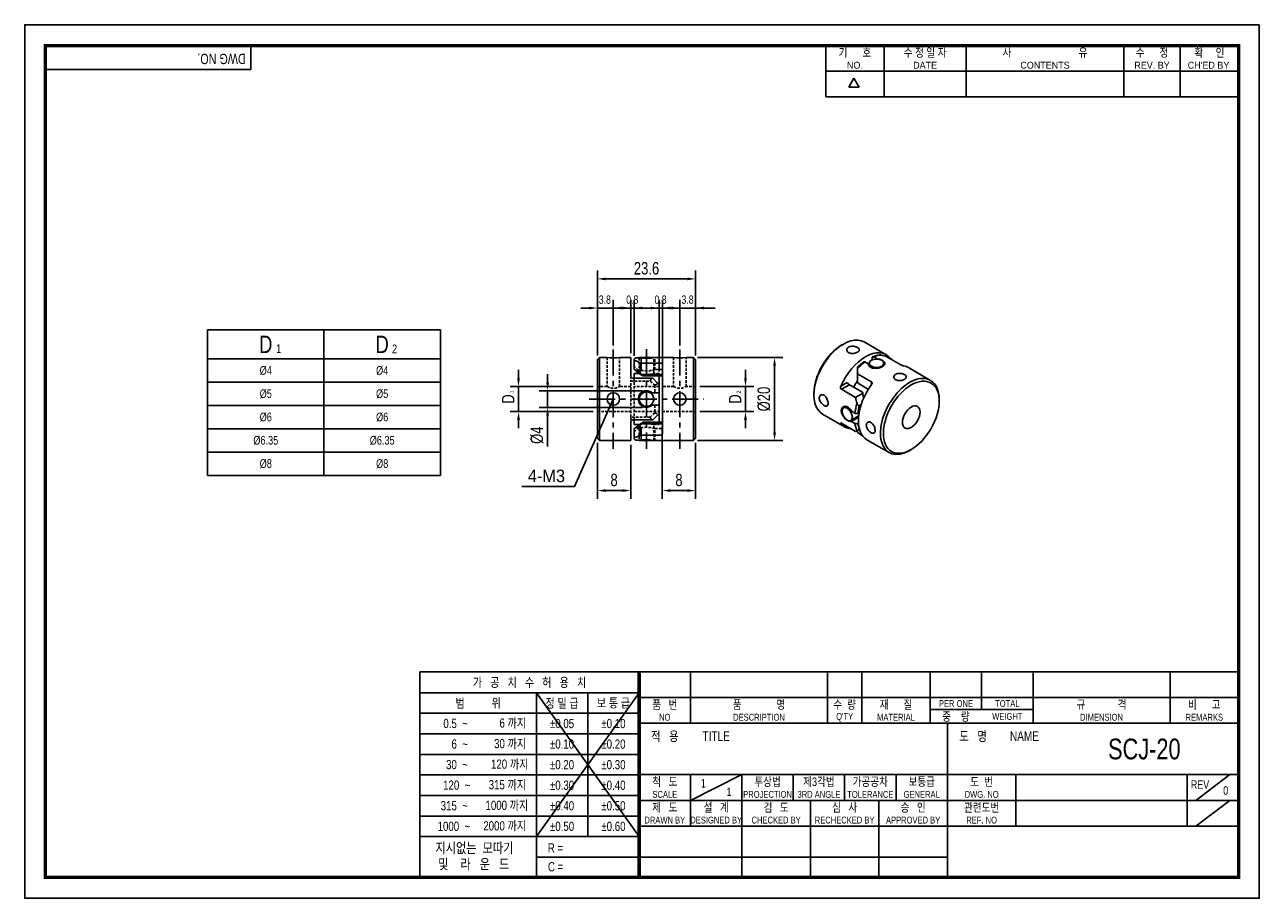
# Model space of a CAD drawing. Header units: millimetres. Extents: x 0 to 297, y 0 to 210.
import ezdxf
from ezdxf.enums import TextEntityAlignment as Align

# ---------------------------------------------------------------- set-up
doc = ezdxf.new("R2010")
doc.units = ezdxf.units.MM
doc.header["$LTSCALE"] = 5
for name, pattern in [('CENTER', [2, 1.25, -0.25, 0.25, -0.25]), ('CENTER2', [1.125, 0.75, -0.125, 0.125, -0.125]), ('DASHED', [0.75, 0.5, -0.25]), ('HIDDEN', [0.375, 0.25, -0.125]), ('HIDDEN2', [0.1875, 0.125, -0.0625]), ('PHANTOM2', [1.25, 0.625, -0.125, 0.125, -0.125, 0.125, -0.125])]:
    doc.linetypes.add(name, pattern=pattern)
doc.layers.get('0').update_dxf_attribs({"linetype": 'CONTINUOUS'})
doc.layers.get('Defpoints').update_dxf_attribs({"linetype": 'CONTINUOUS'})
for name, color, linetype in [('BM', 2, 'CONTINUOUS'), ('C', 1, 'CENTER2'), ('CT', 1, 'CENTER'), ('D', 7, 'CONTINUOUS'), ('DIM', 7, 'CONTINUOUS'), ('H', 3, 'HIDDEN'), ('HD', 4, 'DASHED'), ('P', 4, 'PHANTOM2')]:
    doc.layers.add(name, color=color, linetype=linetype)
doc.styles.get("Standard").update_dxf_attribs({"font": 'Gulim.ttf', "width": 0.8, "height": 3})
doc.dimstyles.new('LIM', dxfattribs={"dimtxt": 2, "dimasz": 2, "dimexe": 2, "dimexo": 1, "dimgap": 1, "dimtad": 1, "dimdec": 3, "dimzin": 9, "dimdsep": 46, "dimtxsty": 'Standard', "dimcen": 3, "dimclrd": 1, "dimclre": 1, "dimadec": 0, "dimazin": 0, "dimtfac": 1, "dimtdec": 3, "dimtmove": 0, "dimatfit": 3, "dimfxl": 0, "dimtolj": 1, "dimtzin": 0, "dimarcsym": 0})

# ---------------------------------------------------------------- blocks, each defined once
blk = doc.blocks.new('*D222')
at = {"layer": 'Defpoints', "color": 0}
for p in [(137.79, 110.51), (145.79, 110.01), (145.79, 98.01)]:
    blk.add_point(p, dxfattribs=at)
at = {"layer": 'DIM', "color": 1, "lineweight": -2}
for p, q in [((137.79, 109.51), (137.79, 96.01)), ((145.79, 109.01), (145.79, 96.01)), ((139.79, 98.01), (143.79, 98.01))]:
    blk.add_line(p, q, dxfattribs=at)
at = {"layer": 'DIM', "color": 1}
for points in [[(139.79, 98.34), (139.79, 97.68), (137.79, 98.01)], [(143.79, 98.34), (143.79, 97.68), (145.79, 98.01)]]:
    blk.add_solid(points, dxfattribs=at)
at = {"layer": 'DIM', "color": 0, "insert": (141.79, 100.55), "char_height": 3, "attachment_point": 5}
blk.add_mtext('\\A1;8', dxfattribs=at)
blk = doc.blocks.new('*D223')
at = {"layer": 'Defpoints', "color": 0}
for p in [(149.59, 122.01), (125.79, 118.01), (149.59, 118.01)]:
    blk.add_point(p, dxfattribs=at)
at = {"layer": 'DIM', "color": 1, "lineweight": -2}
for p, q in [((125.79, 124.01), (125.79, 126.01)), ((148.59, 122.01), (123.79, 122.01)), ((125.79, 122.01), (125.79, 118.01)), ((148.59, 118.01), (123.79, 118.01)), ((125.79, 116.01), (125.79, 108.63))]:
    blk.add_line(p, q, dxfattribs=at)
at = {"layer": 'DIM', "color": 1}
for points in [[(125.46, 124.01), (126.13, 124.01), (125.79, 122.01)], [(125.46, 116.01), (126.13, 116.01), (125.79, 118.01)]]:
    blk.add_solid(points, dxfattribs=at)
at = {"layer": 'DIM', "color": 0, "insert": (123.25, 111.32), "char_height": 3, "attachment_point": 5, "rotation": 90}
blk.add_mtext('\\A1;%%C4', dxfattribs=at)
blk = doc.blocks.new('*D224')
at = {"layer": 'Defpoints', "color": 0}
for p in [(161.39, 148.9), (137.79, 129.51), (161.39, 129.51)]:
    blk.add_point(p, dxfattribs=at)
at = {"layer": 'DIM', "color": 1, "lineweight": -2}
for p, q in [((137.79, 130.51), (137.79, 150.9)), ((139.79, 148.9), (159.39, 148.9)), ((161.39, 130.51), (161.39, 150.9))]:
    blk.add_line(p, q, dxfattribs=at)
at = {"layer": 'DIM', "color": 1}
for points in [[(139.79, 149.23), (139.79, 148.56), (137.79, 148.9)], [(159.39, 149.23), (159.39, 148.56), (161.39, 148.9)]]:
    blk.add_solid(points, dxfattribs=at)
at = {"layer": 'DIM', "color": 0, "insert": (149.59, 151.43), "char_height": 3, "attachment_point": 5}
blk.add_mtext('\\A1;23.6', dxfattribs=at)
blk = doc.blocks.new('*D225')
at = {"layer": 'Defpoints', "color": 0}
for p in [(137.79, 123.01), (118.79, 117.01), (137.79, 117.01)]:
    blk.add_point(p, dxfattribs=at)
at = {"layer": 'DIM', "color": 1, "lineweight": -2}
for p, q in [((118.79, 125.01), (118.79, 127.01)), ((136.79, 123.01), (116.79, 123.01)), ((118.79, 123.01), (118.79, 117.01)), ((136.79, 117.01), (116.79, 117.01)), ((118.79, 115.01), (118.79, 113.01))]:
    blk.add_line(p, q, dxfattribs=at)
at = {"layer": 'DIM', "color": 1}
for points in [[(118.46, 125.01), (119.13, 125.01), (118.79, 123.01)], [(118.46, 115.01), (119.13, 115.01), (118.79, 117.01)]]:
    blk.add_solid(points, dxfattribs=at)
at = {"layer": 'DIM', "color": 0, "insert": (116.29, 120.01), "char_height": 3, "attachment_point": 5, "rotation": 90}
blk.add_mtext('\\A1;D', dxfattribs=at)
blk = doc.blocks.new('*D226')
at = {"layer": 'Defpoints', "color": 0}
for p in [(153.39, 114.42), (161.39, 110.51), (161.39, 98.01)]:
    blk.add_point(p, dxfattribs=at)
at = {"layer": 'DIM', "color": 1, "lineweight": -2}
for p, q in [((153.39, 113.42), (153.39, 96.01)), ((161.39, 109.51), (161.39, 96.01)), ((155.39, 98.01), (159.39, 98.01))]:
    blk.add_line(p, q, dxfattribs=at)
at = {"layer": 'DIM', "color": 1}
for points in [[(155.39, 98.34), (155.39, 97.68), (153.39, 98.01)], [(159.39, 98.34), (159.39, 97.68), (161.39, 98.01)]]:
    blk.add_solid(points, dxfattribs=at)
at = {"layer": 'DIM', "color": 0, "insert": (157.39, 100.55), "char_height": 3, "attachment_point": 5}
blk.add_mtext('\\A1;8', dxfattribs=at)
blk = doc.blocks.new('*D227')
at = {"layer": 'Defpoints', "color": 0}
for p in [(160.89, 130.01), (160.89, 110.01), (180.39, 110.01)]:
    blk.add_point(p, dxfattribs=at)
at = {"layer": 'DIM', "color": 1, "lineweight": -2}
for p, q in [((161.89, 130.01), (182.39, 130.01)), ((180.39, 128.01), (180.39, 112.01)), ((161.89, 110.01), (182.39, 110.01))]:
    blk.add_line(p, q, dxfattribs=at)
at = {"layer": 'DIM', "color": 1}
for points in [[(180.06, 128.01), (180.73, 128.01), (180.39, 130.01)], [(180.06, 112.01), (180.73, 112.01), (180.39, 110.01)]]:
    blk.add_solid(points, dxfattribs=at)
at = {"layer": 'DIM', "color": 0, "insert": (177.85, 120.01), "char_height": 3, "attachment_point": 5, "rotation": 90}
blk.add_mtext('\\A1;%%c20', dxfattribs=at)
blk = doc.blocks.new('*D228')
at = {"layer": 'Defpoints', "color": 0}
for p in [(161.39, 123.01), (161.39, 117.01), (173.39, 117.01)]:
    blk.add_point(p, dxfattribs=at)
at = {"layer": 'DIM', "color": 1, "lineweight": -2}
for p, q in [((173.39, 125.01), (173.39, 127.01)), ((162.39, 123.01), (175.39, 123.01)), ((173.39, 123.01), (173.39, 117.01)), ((162.39, 117.01), (175.39, 117.01)), ((173.39, 115.01), (173.39, 113.01))]:
    blk.add_line(p, q, dxfattribs=at)
at = {"layer": 'DIM', "color": 1}
for points in [[(173.06, 125.01), (173.73, 125.01), (173.39, 123.01)], [(173.06, 115.01), (173.73, 115.01), (173.39, 117.01)]]:
    blk.add_solid(points, dxfattribs=at)
at = {"layer": 'DIM', "color": 0, "insert": (170.89, 120.01), "char_height": 3, "attachment_point": 5, "rotation": 90}
blk.add_mtext('\\A1;D', dxfattribs=at)

msp = doc.modelspace()

# ---------------------------------------------------------------- linework, layer by layer
for p, q in [((54.437, 199.2323), (54.437, 205)), ((192.7139, 192.6407), (192.7139, 205)), ((206.7211, 192.6407), (206.7211, 205)), ((226.4959, 192.6407), (226.4959, 205)), ((264.3976, 192.6407), (264.3976, 205)), ((277.9928, 192.6407), (277.9928, 205)), ((54.437, 199.2323), (5, 199.2323)), ((192.7139, 198.8204), (291.588, 198.8204)), ((198.2565, 194.9765), (199.4924, 197.1172)), ((200.7283, 194.9765), (199.4924, 197.1172)), ((200.7283, 194.9765), (198.2565, 194.9765)), ((192.7139, 192.6407), (291.588, 192.6407)), ((43.9975, 136.6632), (43.9975, 101.6632)), ((43.9975, 136.6632), (99.9975, 136.6632)), ((99.9975, 136.6632), (99.9975, 101.6632)), ((43.9975, 101.6632), (99.9975, 101.6632)), ((95.0758, 54.437), (95.0758, 5)), ((147.8086, 54.437), (95.0758, 54.437)), ((292, 54.437), (147.8086, 54.437)), ((147.8086, 54.437), (147.8086, 5)), ((160.1679, 54.437), (160.1679, 42.0778)), ((193.1259, 54.437), (193.1259, 42.0778)), ((201.3654, 54.437), (201.3654, 42.0778)), ((217.8444, 54.437), (217.8444, 42.0778)), ((230.2037, 54.437), (230.2037, 45.3736)), ((242.563, 54.437), (242.563, 42.0778)), ((275.521, 54.437), (275.521, 42.0778)), ((147.8086, 49.4295), (95.0758, 49.4295)), ((147.8086, 49.4295), (123.0901, 14.8235)), ((123.0901, 49.4295), (147.8086, 14.8235)), ((123.0901, 49.4295), (123.0901, 5)), ((135.4493, 49.4295), (135.4493, 14.8235)), ((147.8086, 48.2574), (292, 48.2574)), ((217.8444, 45.3736), (242.563, 45.3736)), ((147.8086, 44.4858), (95.0758, 44.4858)), ((147.8086, 42.0778), (292, 42.0778)), ((221.9642, 5), (221.9642, 42.0778)), ((147.8086, 39.5421), (95.0758, 39.5421)), ((147.8086, 34.5984), (95.0758, 34.5984)), ((147.8086, 29.7185), (292, 29.7185)), ((160.1679, 23.5389), (172.5271, 29.7185)), ((160.1679, 29.7185), (160.1679, 17.3593)), ((172.5271, 29.7185), (172.5271, 5)), ((184.8864, 29.7185), (184.8864, 23.5389)), ((197.2457, 29.7185), (197.2457, 23.5389)), ((209.6049, 29.7185), (209.6049, 23.5389)), ((238.4432, 29.7185), (238.4432, 17.3593)), ((279.6407, 29.7185), (279.6407, 17.3593)), ((281.7006, 23.5389), (289.9401, 29.7185)), ((147.8086, 29.6547), (95.0758, 29.6547)), ((147.8086, 24.711), (95.0758, 24.711)), ((147.8086, 23.5389), (221.9642, 23.5389)), ((189.0061, 23.5389), (189.0061, 5)), ((205.4852, 23.5389), (205.4852, 5)), ((221.9642, 23.5389), (292, 23.5389)), ((281.7006, 17.3593), (289.9401, 23.5389)), ((147.8086, 19.7673), (95.0758, 19.7673)), ((147.8086, 17.3593), (292, 17.3593)), ((147.8086, 14.8235), (95.0758, 14.8235)), ((147.8086, 9.8798), (123.0901, 9.8798)), ((147.8086, 9.8798), (221.9642, 9.8798))]:
    msp.add_line(p, q)
at = {"color": 4}
for p, q in [((71.9975, 136.6632), (71.9975, 101.6632)), ((43.9975, 129.6632), (99.9975, 129.6632))]:
    msp.add_line(p, q, dxfattribs=at)
at = {"color": 1}
for p, q in [((43.9975, 124.0632), (99.9975, 124.0632)), ((43.9975, 118.4632), (99.9975, 118.4632)), ((43.9975, 112.8632), (99.9975, 112.8632)), ((43.9975, 107.2632), (99.9975, 107.2632))]:
    msp.add_line(p, q, dxfattribs=at)
msp.add_lwpolyline([(297, 210), (0, 210), (0, 0), (297, 0)], close=True)
msp.add_lwpolyline([(292, 205, 0.8, 0.8, 0), (5, 205, 0.8, 0.8, 0), (5, 5, 0.8, 0.8, 0), (292, 5, 0.8, 0.8, 0)], format="xyseb", close=True)
at = {"const_width": 0.824}
msp.add_lwpolyline([(147.8086, 5), (147.8086, 54.437)], dxfattribs=at)
at = {"layer": 'BM', "linetype": 'Continuous'}
for p, q in [((207.2486, 130.6664), (201.9453, 133.7283)), ((196.9453, 133.233), (196.5917, 133.0289)), ((138.2925, 130.0099), (137.7925, 129.5099)), ((137.7925, 129.5099), (137.7925, 110.5099)), ((138.2925, 110.0099), (138.2925, 130.0099)), ((140.0974, 130.0099), (138.2925, 130.0099)), ((145.7925, 130.0099), (143.0916, 130.0099)), ((145.7925, 130.0099), (145.7925, 125.5099)), ((146.5925, 128.8417), (146.5925, 129.3908)), ((146.5925, 127.2826), (146.5925, 128.8417)), ((148.2696, 129.8968), (147.0925, 129.8968)), ((151.3425, 130.0099), (147.8425, 130.0099)), ((147.8425, 130.0099), (147.8425, 129.8968)), ((148.0925, 128.6702), (152.8925, 128.6702)), ((148.0925, 128.6702), (148.0925, 126.2238)), ((151.3425, 129.9632), (151.3425, 130.0099)), ((156.0933, 130.0099), (151.5858, 130.0099)), ((153.3925, 128.3616), (153.3925, 111.6583)), ((160.8925, 130.0099), (159.0876, 130.0099)), ((160.8925, 110.0099), (160.8925, 130.0099)), ((161.3925, 129.5099), (160.8925, 130.0099)), ((161.3925, 110.5099), (161.3925, 129.5099)), ((202.9395, 128.4551), (202.1071, 128.9357)), ((203.1856, 128.6198), (203.1856, 127.9146)), ((203.8749, 129.9514), (203.8749, 129.4234)), ((204.2285, 130.1604), (205.0608, 129.6798)), ((205.0608, 129.6276), (205.0608, 129.6798)), ((206.6856, 128.0499), (206.6856, 128.6198)), ((210.8046, 128.2199), (207.4104, 130.1795)), ((208.0187, 129.8283), (208.1541, 129.9064)), ((151.0925, 125.0099), (146.2925, 125.0099)), ((146.5925, 127.2826), (146.7627, 127.0066)), ((147.7752, 126.1599), (146.5925, 126.1599)), ((146.5925, 125.0099), (146.5925, 126.1599)), ((147.5925, 126.2585), (146.7627, 127.0066)), ((147.5925, 126.2585), (146.7627, 127.0066)), ((148.0925, 126.2238), (148.4301, 125.926)), ((148.4301, 125.926), (152.8925, 125.926)), ((148.706, 125.5987), (148.4301, 125.926)), ((153.3925, 125.5986), (148.706, 125.5986)), ((152.0925, 124.0099), (151.0925, 125.0099)), ((152.5925, 123.511), (152.5925, 125.6032)), ((200.3394, 127.3258), (200.3394, 127.6112)), ((200.3394, 127.3258), (200.3394, 126.097)), ((200.3394, 126.097), (203.7335, 124.1374)), ((200.3394, 126.097), (200.3394, 124.0995)), ((217.9259, 124.5019), (212.6226, 127.5637)), ((152.0925, 124.0099), (152.5925, 123.5099)), ((152.5925, 123.5099), (152.5925, 121.5099)), ((196.3431, 123.0873), (197.892, 123.9816)), ((198.4188, 123.4693), (196.4784, 122.349)), ((199.8725, 120.3894), (196.4784, 122.349)), ((201.5742, 121.6475), (198.4188, 123.4693)), ((200.3394, 124.0995), (200.5781, 123.7186)), ((200.5781, 123.7186), (202.9626, 122.3419)), ((203.7335, 123.4772), (203.7335, 124.1374)), ((150.9154, 121.5099), (152.0925, 121.5099)), ((152.5925, 121.5099), (152.0925, 121.5099)), ((152.5925, 118.5089), (152.5925, 121.5099)), ((189.8742, 121.3938), (189.8742, 120.9855)), ((199.8725, 120.3894), (201.6024, 121.3881)), ((201.5896, 121.5207), (201.5742, 121.6475)), ((201.6024, 121.3881), (201.5742, 121.6475)), ((201.6514, 121.0806), (201.5904, 121.5208)), ((219.9969, 119.5158), (219.9969, 119.9241)), ((152.0925, 118.5099), (150.9154, 118.5099)), ((151.0925, 115.0099), (152.0925, 116.0099)), ((152.0925, 118.5099), (152.5925, 118.5099)), ((152.5925, 116.5099), (152.0925, 116.0099)), ((152.5925, 118.5099), (152.5925, 116.5099)), ((152.5925, 114.4144), (152.5925, 116.5099)), ((191.9453, 116.4078), (197.2486, 113.3459)), ((197.5984, 118.2394), (196.9895, 117.8879)), ((198.7395, 114.8568), (200.6139, 115.939)), ((198.8799, 117.1032), (199.7123, 116.6226)), ((200.4236, 116.6251), (200.7411, 116.8084)), ((200.5356, 115.8938), (200.5875, 115.8638)), ((201.2386, 118.7286), (200.8119, 118.4823)), ((145.7925, 110.0099), (145.7925, 114.5099)), ((146.2925, 115.0099), (151.0925, 115.0099)), ((146.5925, 113.8599), (146.5925, 115.0099)), ((146.5925, 113.8599), (147.7752, 113.8599)), ((146.7627, 113.0133), (146.5925, 112.7372)), ((147.5925, 113.7614), (146.7627, 113.0133)), ((148.4301, 114.0939), (148.0925, 113.7961)), ((148.0925, 113.7961), (148.0925, 111.3497)), ((148.706, 114.4212), (148.4301, 114.0939)), ((152.8925, 114.0939), (148.4301, 114.0939)), ((148.706, 114.4212), (153.3925, 114.4212)), ((196.4784, 114.184), (196.3431, 114.1059)), ((196.4784, 114.184), (199.8725, 112.2244)), ((200.5853, 115.6383), (198.8799, 114.6537)), ((199.7123, 114.1732), (198.8799, 114.6537)), ((200.4236, 114.1756), (200.5689, 114.2595)), ((137.7925, 110.5099), (138.2925, 110.0099)), ((138.2925, 110.0099), (145.7925, 110.0099)), ((146.5925, 111.1782), (146.5925, 112.7372)), ((146.5925, 110.6291), (146.5925, 111.1782)), ((148.2696, 110.1231), (147.0925, 110.1231)), ((147.8425, 110.1231), (147.8425, 110.0099)), ((151.3425, 110.0099), (147.8425, 110.0099)), ((148.0925, 111.3497), (152.8925, 111.3497)), ((151.3425, 110.0099), (151.3425, 110.0568)), ((151.5895, 110.0099), (160.8925, 110.0099)), ((160.8925, 110.0099), (161.3925, 110.5099)), ((199.8725, 112.2244), (200.2226, 112.4266)), ((200.8119, 112.7668), (200.2226, 112.4266)), ((200.3394, 112.494), (200.3394, 111.9549)), ((200.3394, 111.9549), (201.4989, 111.2855)), ((200.8119, 112.7668), (200.8141, 112.7681)), ((202.6226, 110.2432), (207.9259, 107.1814)), ((212.9259, 107.6766), (213.2794, 107.8808))]:
    msp.add_line(p, q, dxfattribs=at)
at = {"layer": 'BM', "linetype": 'HIDDEN2'}
for p, q in [((147.8476, 126.1599), (147.7752, 126.1599)), ((148.706, 125.5987), (148.4301, 125.926)), ((147.7752, 113.8599), (147.8486, 113.8599)), ((152.8925, 111.3497), (148.0925, 111.3497))]:
    msp.add_line(p, q, dxfattribs=at)
at = {"layer": 'BM', "linetype": 'Continuous'}
for centre, radius in [((141.5925, 120.0099), 1.5), ((149.5925, 120.0099), 1.75), ((157.5925, 120.0099), 1.5)]:
    msp.add_circle(centre, radius, dxfattribs=at)
at = {"layer": 'BM', "linetype": 'HIDDEN2'}
msp.add_circle((149.5925, 120.0099), 1.75, dxfattribs=at)
at = {"layer": 'BM', "linetype": 'Continuous'}
for centre, radius, start, end in [((141.5924, 139.8934), 9.9967, 261.3712, 278.630119), ((147.0954, 129.3939), 0.5029, 90.334229, 180.352432), ((143.0925, 120.0099), 10, 60, 66.421822), ((149.5961, 139.7905), 9.9822, 262.363602, 281.536599), ((157.5925, 139.8934), 9.9967, 261.369881, 278.6288), ((209.5684, 118.7673), 12.7811, 127.199673, 136.220971), ((206.359, 124.4507), 6.2092, 96.458852, 112.311296), ((210.0709, 131.5805), 2.545, 221.132569, 238.094405), ((212.003, 130.465), 2.545, 241.905595, 258.867431), ((146.2925, 125.5099), 0.5, 180, 270), ((143.5418, 120.014), 7.6987, 53.764968, 65.268303), ((144.1727, 119.2179), 7.8272, 54.607371, 64.092904), ((149.5925, 120.0099), 2, 48.590378, 311.409622), ((215.6845, 123.1714), 14.1946, 187.217202, 192.091185), ((214.6016, 123.2101), 13.1238, 189.295297, 193.113784), ((200.0655, 117.3248), 0.786, 243.292849, 297.103598), ((146.2925, 114.5099), 0.5, 90, 180), ((143.5417, 120.006), 7.6989, 294.731688, 306.234736), ((144.174, 120.7995), 7.8243, 295.906072, 305.395081), ((200.0655, 114.8753), 0.786, 243.292987, 297.10346), ((147.0954, 110.626), 0.5029, 179.64806, 269.665279), ((143.0925, 120.0099), 10, 293.578178, 300), ((149.5961, 100.2294), 9.9822, 78.463429, 97.636373)]:
    msp.add_arc(centre, radius, start, end, dxfattribs=at)
for centre, major_axis, ratio, start_param, end_param in [((196.9453, 125.068), (-5, -8.6603), 0.57735027, 3.14159265, 6.28318531), ((196.5917, 125.2721), (4.75, 8.2272), 0.57735027, 0.78539816, 2.35619449), ((202.2486, 122.0062), (-5, -8.6603), 0.57735027, 2.93855873, 4.91542291), ((203.1678, 121.4754), (5, 8.6603), 0.57735027, 0.93596644, 1.19691501), ((203.1678, 121.4754), (5, 8.6603), 0.57735027, 0.37388132, 0.63482989), ((200.3394, 123.1084), (14.1421, 0), 0.57735027, 1.04719755, 1.15927948), ((207.6226, 118.9035), (-5, -8.6603), 0.57735027, 3.14159265, 3.34462658), ((152.8925, 126.1711), (0.5, 0), 0.4901041, 4.71238898, 6.28318531), ((212.9259, 115.8416), (5, 8.6603), 0.57735027, 0, 3.92699082), ((198.2455, 123.7775), (-0.3818, 0.3549), 0.27082563, 0.70231742, 2.27311374), ((202.8143, 121.6796), (3.075, 5.3261), 0.57735027, 1.39104854, 1.67652154), ((207.6226, 118.9035), (5, 8.6603), 0.57735027, 1.3677624, 3.14159265), ((212.9259, 115.8416), (5, 8.6603), 0.57735027, 5.49778714, 6.28318531), ((206.7033, 119.4342), (-5, -8.6603), 0.57735027, 5.0862703, 5.34721887), ((209.5318, 117.8012), (-7.0711, 12.2474), 0.57735027, 1.04719755, 1.15927948), ((207.0569, 119.2301), (-4.75, -8.2272), 0.57735027, 5.12047711, 5.33922886), ((152.8925, 113.8488), (-0.5, 0), 0.4901041, 3.14159265, 4.71238898), ((202.2486, 122.0062), (5, 8.6603), 0.57735027, 2.93855873, 3.40339204), ((206.7033, 119.4342), (-5, -8.6603), 0.57735027, 5.64835542, 5.90930399), ((207.0569, 119.2301), (-4.75, -8.2272), 0.57735027, 5.65634542, 5.87509718)]:
    msp.add_ellipse(centre, major_axis=major_axis, ratio=ratio, start_param=start_param, end_param=end_param, dxfattribs=at)
for centre, major_axis in [((204.9356, 128.6198), (1.75, 0)), ((213.2794, 115.6375), (-4.75, -8.2272)), ((197.8645, 116.3723), (0.875, -1.5155)), ((213.2794, 115.6375), (-1.5, -2.5981))]:
    msp.add_ellipse(centre, major_axis=major_axis, ratio=0.57735027, dxfattribs=at)
for points, knots in [([(200.3394, 132.4058), (200.2214, 132.4739), (200.0816, 132.5349), (199.9315, 132.5831), (199.7815, 132.6314), (199.6173, 132.6682), (199.452, 132.6893), (199.2856, 132.7106), (199.1137, 132.7163), (198.9502, 132.7044), (198.7859, 132.6925), (198.6256, 132.6623), (198.4826, 132.6151), (198.3407, 132.5683), (198.2121, 132.5034), (198.1074, 132.4257), (198.0037, 132.3485), (197.9207, 132.2567), (197.8652, 132.1586), (197.8095, 132.06), (197.7799, 131.9525), (197.7788, 131.8463), (197.7776, 131.739), (197.8054, 131.63), (197.86, 131.53), (197.9147, 131.4299), (197.9977, 131.3361), (198.1023, 131.2574), (198.2058, 131.1794), (198.3333, 131.1142), (198.4741, 131.0669), (198.6142, 131.0199), (198.7712, 130.9892), (198.9325, 130.9763), (199.0949, 130.9633), (199.2661, 130.9677), (199.4321, 130.9876), (199.5995, 131.0077), (199.7663, 131.044), (199.9187, 131.092), (200.0706, 131.14), (200.2124, 131.2009), (200.332, 131.2692), (200.4505, 131.3368), (200.5507, 131.4135), (200.6242, 131.4934), (200.6976, 131.5732), (200.7466, 131.6585), (200.7671, 131.7437), (200.7879, 131.8296), (200.7804, 131.9179), (200.7451, 132.003), (200.7096, 132.0886), (200.6451, 132.1734), (200.5569, 132.2517), (200.4956, 132.3059), (200.4221, 132.358), (200.3394, 132.4058)], [0, 0, 0, 0, 0.05329238, 0.05329238, 0.05329238, 0.1065591, 0.1065591, 0.1065591, 0.16021011, 0.16021011, 0.16021011, 0.21412999, 0.21412999, 0.21412999, 0.26763879, 0.26763879, 0.26763879, 0.32070504, 0.32070504, 0.32070504, 0.37397214, 0.37397214, 0.37397214, 0.42777607, 0.42777607, 0.42777607, 0.48162793, 0.48162793, 0.48162793, 0.53494686, 0.53494686, 0.53494686, 0.58798825, 0.58798825, 0.58798825, 0.64143504, 0.64143504, 0.64143504, 0.69534032, 0.69534032, 0.69534032, 0.74904596, 0.74904596, 0.74904596, 0.80221162, 0.80221162, 0.80221162, 0.85533193, 0.85533193, 0.85533193, 0.90896388, 0.90896388, 0.90896388, 0.96288676, 0.96288676, 0.96288676, 1, 1, 1, 1]), ([(147.0925, 129.1751), (147.0407, 129.1977), (146.9879, 129.2118), (146.8798, 129.2177), (146.8253, 129.2094), (146.7229, 129.1593), (146.6757, 129.117), (146.6091, 128.9953), (146.5925, 128.9189), (146.5925, 128.8417)], [0, 0, 0, 0, 0.25, 0.25, 0.5, 0.5, 0.75, 0.75, 1, 1, 1, 1]), ([(152.8925, 128.6702), (153.0367, 128.6702), (153.1728, 128.6326), (153.3493, 128.5165), (153.3925, 128.4406), (153.3925, 128.3616)], [0, 0, 0, 0, 0.5, 0.5, 1, 1, 1, 1]), ([(201.8409, 128.9481), (201.8459, 128.9519), (201.8511, 128.9554), (201.9215, 128.9975), (202.0143, 128.9892), (202.1071, 128.9357)], [0.458891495, 0.458891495, 0.458891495, 0.458891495, 0.5, 0.5, 1, 1, 1, 1]), ([(202.9395, 128.4551), (202.9633, 128.2052), (203.099, 127.9599), (203.5548, 127.5849), (203.875, 127.456), (204.9458, 127.2951), (205.8101, 127.4916), (206.8902, 128.1154), (207.0774, 128.5249), (206.671, 129.0743), (206.4319, 129.2466), (205.8152, 129.5283), (205.4396, 129.635), (205.0608, 129.6798)], [0, 0, 0, 0, 0.125, 0.125, 0.25, 0.25, 0.5, 0.5, 0.75, 0.75, 0.875, 0.875, 1, 1, 1, 1]), ([(204.2285, 130.1604), (204.1346, 130.2146), (204.0426, 130.2222), (203.9126, 130.1443), (203.8749, 130.0585), (203.8749, 129.9514)], [0, 0, 0, 0, 0.5, 0.5, 1, 1, 1, 1]), ([(205.66, 130.6205), (205.6968, 130.6242), (205.734, 130.6253), (205.8476, 130.6218), (205.923, 130.6102), (205.9962, 130.5917)], [0.628405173, 0.628405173, 0.628405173, 0.628405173, 0.75, 0.75, 1, 1, 1, 1]), ([(209.5318, 124.649), (209.6497, 124.5809), (209.7896, 124.5272), (209.9396, 124.4918), (210.0896, 124.4563), (210.2539, 124.438), (210.4191, 124.4369), (210.5855, 124.4358), (210.7574, 124.452), (210.921, 124.4825), (211.0852, 124.5131), (211.2456, 124.559), (211.3885, 124.6152), (211.5304, 124.671), (211.6591, 124.7384), (211.7637, 124.8117), (211.8675, 124.8843), (211.9505, 124.9647), (212.006, 125.047), (212.0617, 125.1297), (212.0913, 125.2167), (212.0924, 125.3025), (212.0935, 125.3891), (212.0657, 125.477), (212.0111, 125.5606), (211.9565, 125.6443), (211.8734, 125.726), (211.7689, 125.7999), (211.6654, 125.8731), (211.5379, 125.9406), (211.3971, 125.9967), (211.257, 126.0525), (211.0999, 126.0984), (210.9387, 126.1296), (210.7762, 126.1611), (210.6051, 126.1784), (210.4391, 126.1786), (210.2717, 126.1788), (210.1048, 126.1615), (209.9524, 126.1265), (209.8006, 126.0917), (209.6588, 126.0384), (209.5391, 125.9704), (209.4206, 125.903), (209.3205, 125.8195), (209.247, 125.7272), (209.1735, 125.6349), (209.1246, 125.5314), (209.104, 125.4265), (209.0832, 125.3206), (209.0908, 125.2103), (209.1261, 125.1064), (209.1615, 125.0019), (209.226, 124.9009), (209.3143, 124.8132), (209.3755, 124.7524), (209.449, 124.6968), (209.5318, 124.649)], [0, 0, 0, 0, 0.05329238, 0.05329238, 0.05329238, 0.1065591, 0.1065591, 0.1065591, 0.16021011, 0.16021011, 0.16021011, 0.21412999, 0.21412999, 0.21412999, 0.26763879, 0.26763879, 0.26763879, 0.32070504, 0.32070504, 0.32070504, 0.37397214, 0.37397214, 0.37397214, 0.42777607, 0.42777607, 0.42777607, 0.48162793, 0.48162793, 0.48162793, 0.53494686, 0.53494686, 0.53494686, 0.58798825, 0.58798825, 0.58798825, 0.64143504, 0.64143504, 0.64143504, 0.69534032, 0.69534032, 0.69534032, 0.74904596, 0.74904596, 0.74904596, 0.80221162, 0.80221162, 0.80221162, 0.85533193, 0.85533193, 0.85533193, 0.90896388, 0.90896388, 0.90896388, 0.96288676, 0.96288676, 0.96288676, 1, 1, 1, 1]), ([(196.4784, 122.349), (196.3764, 122.4079), (196.3068, 122.5326), (196.264, 122.8093), (196.2872, 122.9571), (196.3431, 123.0873)], [0, 0, 0, 0, 0.5, 0.5, 1, 1, 1, 1]), ([(203.7335, 124.1374), (203.8355, 124.0785), (203.8851, 123.9654), (203.8738, 123.7199), (203.8183, 123.5907), (203.7335, 123.4772)], [0, 0, 0, 0, 0.5, 0.5, 1, 1, 1, 1]), ([(192.2877, 120.9093), (192.1697, 120.9774), (192.0469, 121.0212), (191.9301, 121.0375), (191.8133, 121.0538), (191.6993, 121.0431), (191.5984, 121.007), (191.4968, 120.9707), (191.4059, 120.9078), (191.3344, 120.8242), (191.2626, 120.7401), (191.2086, 120.6328), (191.1779, 120.5118), (191.1475, 120.3916), (191.1394, 120.2546), (191.1544, 120.1123), (191.1693, 119.9711), (191.2074, 119.8208), (191.2646, 119.6734), (191.3221, 119.5254), (191.4004, 119.3762), (191.4919, 119.2369), (191.5842, 119.0963), (191.6925, 118.962), (191.8064, 118.8441), (191.9204, 118.7262), (192.0432, 118.6215), (192.1636, 118.5384), (192.2829, 118.4561), (192.4031, 118.3928), (192.5145, 118.3537), (192.6253, 118.3149), (192.7303, 118.299), (192.8221, 118.3078), (192.9147, 118.3167), (192.9964, 118.351), (193.0622, 118.4087), (193.1285, 118.4669), (193.1805, 118.5505), (193.215, 118.6535), (193.2495, 118.7561), (193.2676, 118.8808), (193.2683, 119.0175), (193.269, 119.1529), (193.2526, 119.3037), (193.2202, 119.4572), (193.1878, 119.6106), (193.1384, 119.7708), (193.0749, 119.9242), (193.0109, 120.0791), (192.9306, 120.2313), (192.8393, 120.3677), (192.7475, 120.5047), (192.6418, 120.6295), (192.5298, 120.7309), (192.4522, 120.8011), (192.3704, 120.8615), (192.2877, 120.9093)], [0, 0, 0, 0, 0.05329238, 0.05329238, 0.05329238, 0.1065591, 0.1065591, 0.1065591, 0.16021011, 0.16021011, 0.16021011, 0.21412999, 0.21412999, 0.21412999, 0.26763879, 0.26763879, 0.26763879, 0.32070504, 0.32070504, 0.32070504, 0.37397214, 0.37397214, 0.37397214, 0.42777607, 0.42777607, 0.42777607, 0.48162793, 0.48162793, 0.48162793, 0.53494686, 0.53494686, 0.53494686, 0.58798825, 0.58798825, 0.58798825, 0.64143504, 0.64143504, 0.64143504, 0.69534032, 0.69534032, 0.69534032, 0.74904596, 0.74904596, 0.74904596, 0.80221162, 0.80221162, 0.80221162, 0.85533193, 0.85533193, 0.85533193, 0.90896388, 0.90896388, 0.90896388, 0.96288676, 0.96288676, 0.96288676, 1, 1, 1, 1]), ([(200.2226, 118.9585), (200.2432, 118.8859), (200.2706, 118.8155), (200.3428, 118.6807), (200.3873, 118.6174), (200.4951, 118.5123), (200.5584, 118.4718), (200.6915, 118.4399), (200.7573, 118.4507), (200.8119, 118.4823)], [0, 0, 0, 0, 0.25, 0.25, 0.5, 0.5, 0.75, 0.75, 1, 1, 1, 1]), ([(198.8799, 117.1032), (198.7055, 117.4401), (198.4744, 117.7404), (197.9543, 118.1526), (197.6647, 118.2638), (196.8661, 118.2675), (196.4501, 117.8122), (196.4505, 116.5646), (196.8656, 115.8074), (197.6687, 115.029), (197.9547, 114.8295), (198.4746, 114.6038), (198.7056, 114.5805), (198.8799, 114.6537)], [0, 0, 0, 0, 0.125, 0.125, 0.25, 0.25, 0.5, 0.5, 0.75, 0.75, 0.875, 0.875, 1, 1, 1, 1]), ([(196.3431, 114.1059), (196.3151, 114.1388), (196.2957, 114.1672), (196.2753, 114.2138), (196.2747, 114.2315), (196.2957, 114.2505), (196.3174, 114.2518), (196.3838, 114.2332), (196.4272, 114.2136), (196.4784, 114.184)], [0, 0, 0, 0, 0.25, 0.25, 0.5, 0.5, 0.75, 0.75, 1, 1, 1, 1]), ([(203.6014, 111.9278), (203.7193, 111.8597), (203.8358, 111.8122), (203.9415, 111.7895), (204.0472, 111.7668), (204.1452, 111.7683), (204.2288, 111.7943), (204.3129, 111.8206), (204.3849, 111.8725), (204.4402, 111.9469), (204.4958, 112.0215), (204.5363, 112.121), (204.5591, 112.2375), (204.5817, 112.3532), (204.5876, 112.4889), (204.5765, 112.6335), (204.5655, 112.7769), (204.5373, 112.9329), (204.4938, 113.0882), (204.45, 113.2442), (204.3895, 113.4037), (204.3158, 113.5532), (204.2414, 113.7041), (204.1513, 113.849), (204.0516, 113.975), (203.9518, 114.1012), (203.8395, 114.2119), (203.7232, 114.2974), (203.6081, 114.3821), (203.4859, 114.4443), (203.3669, 114.4789), (203.2486, 114.5134), (203.1303, 114.5217), (203.0226, 114.5037), (202.9141, 114.4855), (202.8135, 114.4404), (202.7304, 114.3726), (202.6465, 114.3043), (202.5781, 114.2113), (202.5321, 114.1017), (202.4864, 113.9925), (202.4617, 113.864), (202.4607, 113.7272), (202.4598, 113.5917), (202.4821, 113.4443), (202.5253, 113.297), (202.5685, 113.1498), (202.6336, 112.9987), (202.7142, 112.8551), (202.7955, 112.7102), (202.8948, 112.569), (203.0025, 112.4421), (203.1107, 112.3145), (203.2304, 112.1978), (203.3505, 112.1012), (203.4338, 112.0342), (203.5186, 111.9756), (203.6014, 111.9278)], [0, 0, 0, 0, 0.05329238, 0.05329238, 0.05329238, 0.1065591, 0.1065591, 0.1065591, 0.16021011, 0.16021011, 0.16021011, 0.21412999, 0.21412999, 0.21412999, 0.26763879, 0.26763879, 0.26763879, 0.32070504, 0.32070504, 0.32070504, 0.37397214, 0.37397214, 0.37397214, 0.42777607, 0.42777607, 0.42777607, 0.48162793, 0.48162793, 0.48162793, 0.53494686, 0.53494686, 0.53494686, 0.58798825, 0.58798825, 0.58798825, 0.64143504, 0.64143504, 0.64143504, 0.69534032, 0.69534032, 0.69534032, 0.74904596, 0.74904596, 0.74904596, 0.80221162, 0.80221162, 0.80221162, 0.85533193, 0.85533193, 0.85533193, 0.90896388, 0.90896388, 0.90896388, 0.96288676, 0.96288676, 0.96288676, 1, 1, 1, 1]), ([(146.5925, 111.1782), (146.5925, 111.101), (146.6089, 111.0251), (146.6755, 110.903), (146.723, 110.8606), (146.825, 110.8107), (146.8793, 110.8022), (146.9874, 110.808), (147.0407, 110.8222), (147.0925, 110.8448)], [0, 0, 0, 0, 0.25, 0.25, 0.5, 0.5, 0.75, 0.75, 1, 1, 1, 1]), ([(153.3925, 111.6583), (153.3925, 111.6187), (153.382, 111.5809), (153.3386, 111.5085), (153.3057, 111.4748), (153.2182, 111.417), (153.163, 111.3926), (153.0354, 111.3587), (152.9649, 111.3497), (152.8925, 111.3497)], [0, 0, 0, 0, 0.25, 0.25, 0.5, 0.5, 0.75, 0.75, 1, 1, 1, 1])]:
    msp.add_open_spline(points, degree=3, knots=knots, dxfattribs=at)
msp.add_open_spline([(200.6102, 115.8555), (200.5808, 115.8622), (200.5507, 115.8704), (200.5197, 115.8801)], degree=3, dxfattribs=at)
at = {"layer": 'C'}
msp.add_line((147.8086, 49.4295), (147.8086, 49.3961), dxfattribs=at)
at = {"layer": 'CT'}
for p, q in [((141.5925, 131.8968), (141.5925, 108.0099)), ((149.5925, 132.0099), (149.5925, 108.0099)), ((157.5924, 131.8968), (157.5924, 108.0099)), ((135.7925, 120.0099), (163.3925, 120.0099))]:
    msp.add_line(p, q, dxfattribs=at)
at = {"layer": 'DIM', "color": 1}
for p, q in [((137.7925, 130.5099), (137.7925, 143.8968)), ((141.5925, 132.8968), (141.5925, 143.8968)), ((145.7925, 131.0099), (145.7925, 143.8968)), ((146.5925, 130.3908), (146.5925, 143.8968)), ((152.5925, 126.5986), (152.5925, 143.8968)), ((153.3925, 126.5986), (153.3925, 143.8968)), ((157.5924, 132.8968), (157.5924, 143.8968)), ((161.3925, 130.5099), (161.3925, 143.8968)), ((135.7925, 141.8968), (133.7925, 141.8968)), ((137.7925, 141.8968), (141.5925, 141.8968)), ((143.7925, 141.8968), (141.7925, 141.8968)), ((143.5925, 141.8968), (151.783, 141.8968)), ((145.7925, 141.8968), (146.5925, 141.8968)), ((148.5925, 141.8968), (156.783, 141.8968)), ((150.5925, 141.8968), (148.5925, 141.8968)), ((152.5925, 141.8968), (153.3925, 141.8968)), ((155.5924, 141.8968), (153.5924, 141.8968)), ((155.3925, 141.8968), (163.583, 141.8968)), ((157.5924, 141.8968), (161.3925, 141.8968)), ((163.3925, 141.8968), (166.1084, 141.8968))]:
    msp.add_line(p, q, dxfattribs=at)
for points in [[(135.7925, 142.2301), (135.7925, 141.5634), (137.7925, 141.8968)], [(143.5925, 142.2301), (143.5925, 141.5634), (141.5925, 141.8968)], [(143.7925, 142.2301), (143.7925, 141.5634), (145.7925, 141.8968)], [(148.5925, 142.2301), (148.5925, 141.5634), (146.5925, 141.8968)], [(150.5925, 142.2301), (150.5925, 141.5634), (152.5925, 141.8968)], [(155.3925, 142.2301), (155.3925, 141.5634), (153.3925, 141.8968)], [(155.5924, 142.2301), (155.5924, 141.5634), (157.5924, 141.8968)], [(163.3925, 142.2301), (163.3925, 141.5634), (161.3925, 141.8968)]]:
    msp.add_solid(points, dxfattribs=at)
at = {"layer": 'H'}
msp.add_line((147.8086, 49.3128), (147.8086, 49.2711), dxfattribs=at)
at = {"layer": 'HD', "linetype": 'HIDDEN2'}
for p, q in [((140.0925, 130.0099), (140.0925, 123.0088)), ((143.0925, 123.0075), (143.0925, 130.0099)), ((147.8425, 129.8968), (147.8425, 126.1585)), ((148.2696, 126.9201), (148.2696, 129.8968)), ((148.2696, 129.8968), (148.2696, 126.9201)), ((151.3425, 126.1582), (151.3425, 129.9632)), ((151.5925, 127.0793), (151.5925, 130.0099)), ((156.0925, 130.0099), (156.0925, 123.0075)), ((159.0925, 123.0088), (159.0925, 130.0099)), ((145.7925, 125.5099), (145.7925, 124.342)), ((146.5925, 115.0099), (146.5925, 125.0099)), ((147.5925, 126.2585), (147.5925, 126.9201)), ((147.5925, 126.9201), (148.2696, 126.9201)), ((150.4789, 124.342), (150.7549, 125.0099)), ((152.5925, 126.1599), (151.3364, 126.1599)), ((153.3925, 127.081), (151.5866, 127.081)), ((152.5925, 125.6032), (152.5925, 126.1599)), ((140.0947, 123.0099), (137.7925, 123.0099)), ((145.7925, 123.0099), (143.0876, 123.0099)), ((145.7925, 115.6779), (145.7925, 124.342)), ((145.7925, 124.342), (150.479, 124.342)), ((152.5925, 123.0099), (146.5925, 123.0099)), ((150.479, 124.342), (151.5925, 123.3199)), ((151.5925, 123.3198), (152.4223, 123.6802)), ((151.5925, 123.3199), (151.5925, 121.5099)), ((156.0973, 123.0099), (153.3925, 123.0099)), ((161.3925, 123.0099), (159.0903, 123.0099)), ((137.7925, 117.0099), (145.7925, 117.0099)), ((146.5925, 117.0099), (152.5925, 117.0099)), ((151.5925, 116.7), (150.479, 115.6779)), ((151.5925, 118.5099), (151.5925, 116.7)), ((151.5925, 116.7), (152.4223, 116.3397)), ((153.3925, 117.0099), (161.3925, 117.0099)), ((150.479, 115.6779), (145.7925, 115.6779)), ((145.7925, 115.6779), (145.7925, 114.5099)), ((147.5925, 113.0998), (147.5925, 113.7614)), ((147.5925, 113.0998), (148.2696, 113.0998)), ((148.2696, 113.0998), (147.5925, 113.0998)), ((147.8425, 113.8617), (147.8425, 110.1231)), ((148.2696, 110.1231), (148.2696, 113.0998)), ((148.2696, 113.0998), (148.2696, 110.1231)), ((150.4789, 115.6779), (150.7549, 115.0099)), ((150.4789, 115.6779), (150.7549, 115.0099)), ((151.3373, 113.8599), (152.5925, 113.8599)), ((151.3425, 110.0568), (151.3425, 113.8614)), ((151.5855, 112.9389), (153.3925, 112.9389)), ((151.5925, 110.0099), (151.5925, 112.9409)), ((152.5925, 113.8599), (152.5925, 114.4144))]:
    msp.add_line(p, q, dxfattribs=at)
for centre, radius, start, end in [((-227.0946, -239.3052), 523.9383, 44.345669, 44.501901), ((149.5925, 132.0421), 6.1369, 253.431631, 265.591742), ((149.5999, 133.8386), 7.0452, 259.11617, 286.429283), ((149.5925, 132.0421), 6.1369, 274.431703, 286.568367), ((141.5925, 125.578), 2.974, 239.710794, 300.289218), ((157.5925, 125.578), 2.974, 239.710782, 300.289206), ((-227.0954, 479.326), 523.9395, 315.498099, 315.654331), ((149.5925, 107.9778), 6.1369, 94.431703, 106.568367), ((149.5999, 106.1814), 7.0452, 73.570644, 100.8839), ((149.5925, 107.9778), 6.1369, 73.431631, 85.591742)]:
    msp.add_arc(centre, radius, start, end, dxfattribs=at)
at = {"layer": 'P'}
msp.add_line((147.8086, 49.221), (147.8086, 49.1627), dxfattribs=at)

# ---------------------------------------------------------------- texts
for s, insert, char_height, width, attachment_point in [('D', (57.9975, 133.1632), 4.2, 28, 5), ('D', (85.9975, 133.1632), 4.2, 28, 5), ('1', (60.4934, 133.1881), 2.1, 6.3, 1), ('2', (88.3637, 133.1076), 2.1, 3.36, 1), ('%%c4', (57.9975, 126.8632), 2.1, 28, 5), ('%%c4', (85.9975, 126.8632), 2.1, 28, 5), ('%%c5', (57.9975, 121.2632), 2.1, 28, 5), ('%%c5', (85.9975, 121.2632), 2.1, 28, 5), ('%%c6', (57.9975, 115.6632), 2.1, 28, 5), ('%%c6', (85.9975, 115.6632), 2.1, 28, 5), ('%%c6.35', (57.9975, 110.0632), 2.1, 28, 5), ('%%c6.35', (85.9975, 110.0632), 2.1, 28, 5), ('%%c8', (57.9975, 104.4632), 2.1, 28, 5), ('%%c8', (85.9975, 104.4632), 2.1, 28, 5)]:
    msp.add_mtext(s, dxfattribs=dict(insert=insert, char_height=char_height, width=width, attachment_point=attachment_point))
at = {"layer": 'D', "width": 0.8}
for s, height, p in [('확     인', 2.05988, (284.9964, 203.3521)), ('기      호', 2.05988, (199.7175, 203.3521)), ('수 정 일 자', 2.05988, (216.6085, 203.3521)), ('사                           유', 2.059877, (245.4468, 203.3521)), ('수      정', 2.05988, (271.1952, 203.3521)), ('가   공   치   수   허   용   치', 2.224667, (121.4422, 51.9333)), ('범          위', 2.224667, (109.0829, 46.9576)), ('정 밀 급', 2.22467, (129.2697, 46.9576)), ('보 통 급', 2.22467, (141.629, 46.9576)), ('품   번', 2.05988, (153.9882, 46.6095)), ('품              명', 2.059877, (176.6469, 46.6095)), ('수  량', 2.05988, (197.2457, 46.6095)), ('재      질', 2.05988, (209.6049, 46.6095)), ('PER ONE', 1.6479, (224.0241, 46.8155)), ('TOTAL', 1.6479, (236.3833, 46.8155)), ('규             격', 2.059877, (259.042, 46.6095)), ('비      고', 2.05988, (283.7605, 46.6095)), ('NO', 1.6479, (153.9882, 43.5197)), ('DESCRIPTION', 1.647902, (176.6469, 43.5197)), ("Q'TY", 1.6479, (197.2457, 43.5197)), ('MATERIAL', 1.6479, (209.6049, 43.5197)), ('중    량', 2.05988, (224.0241, 43.7257)), ('WEIGHT', 1.6479, (236.3833, 43.7257)), ('DIMENSION', 1.6479, (259.042, 43.5197)), ('REMARKS', 1.6479, (283.7605, 43.5197)), ('%%p0.05', 2.22467, (129.2697, 42.0139)), ('%%p0.10', 2.22467, (141.629, 42.0139)), ('%%p0.10', 2.22467, (129.2697, 37.0702)), ('%%p0.20', 2.22467, (141.629, 37.0702)), ('적   용', 2.30706, (153.9882, 38.988)), ('TITLE', 2.30706, (166.3475, 38.988)), ('도   명', 2.30706, (228.1438, 38.988)), ('NAME', 2.30706, (240.5031, 38.988)), ('SCJ-20', 5, (269.3414, 35.8982)), ('%%p0.20', 2.22467, (129.2697, 32.1265)), ('%%p0.30', 2.22467, (141.629, 32.1265)), ('%%p0.30', 2.22467, (129.2697, 27.1828)), ('%%p0.40', 2.22467, (141.629, 27.1828)), ('척   도', 2.05988, (153.9882, 28.0706)), ('1', 2.0599, (163.2577, 27.6586)), ('1', 2.0599, (169.4373, 25.5988)), ('투상법', 2.05988, (178.7068, 28.0706)), ('제3각법', 2.05988, (191.066, 28.0706)), ('가공공차', 2.05988, (203.4253, 28.0706)), ('보통급', 2.05988, (215.7845, 28.0706)), ('도  번', 2.05988, (230.2037, 28.0706)), ('REV', 2.05988, (282.7306, 27.3497)), ('0', 2.0599, (288.9102, 25.9078)), ('%%p0.40', 2.22467, (129.2697, 22.2391)), ('%%p0.50', 2.22467, (141.629, 22.2391)), ('SCALE', 1.6479, (153.9882, 24.9808)), ('PROJECTION', 1.6479, (178.7068, 24.9808)), ('3RD ANGLE', 1.6479, (191.066, 24.9808)), ('TOLERANCE', 1.6479, (203.4253, 24.9808)), ('GENERAL', 1.6479, (215.7845, 24.9808)), ('DWG. NO', 1.6479, (230.2037, 24.9808)), ('제   도', 2.05988, (153.9882, 21.891)), ('설   계', 2.05988, (166.3475, 21.891)), ('검   도', 2.05988, (180.7666, 21.891)), ('심   사', 2.05988, (197.2457, 21.891)), ('승   인', 2.05988, (213.7247, 21.891)), ('관련도번', 2.05988, (230.2037, 21.891)), ('%%p0.50', 2.22467, (129.2697, 17.2954)), ('%%p0.60', 2.22467, (141.629, 17.2954)), ('REF. NO', 1.6479, (230.2037, 18.8012))]:
    msp.add_text(s, height=height, dxfattribs=at).set_placement(p, align=Align.MIDDLE)
msp.add_text('DWG NO.', height=2.47185, rotation=180, dxfattribs=at).set_placement((53.1681, 203.0007))
at = {"layer": 'D'}
for s, p in [('NO.', (199.7175, 200.2623)), ('DATE', (216.6085, 200.2623)), ('CONTENTS', (245.4468, 200.2623)), ('REV. BY', (271.1952, 200.2623)), ("CH'ED BY", (284.7904, 200.2623))]:
    msp.add_text(s, height=1.6479, dxfattribs=at).set_placement(p, align=Align.MIDDLE)
at = {"layer": 'D', "width": 0.8}
for s, height, p in [('DRAWN BY', 1.6479, (153.9882, 17.9772)), ('DESIGNED BY', 1.647902, (166.3475, 17.9772)), ('CHECKED BY', 1.6479, (180.7666, 17.9772)), ('RECHECKED BY', 1.647902, (197.2457, 17.9772)), ('APPROVED BY', 1.647902, (213.7247, 17.9772))]:
    msp.add_text(s, height=height, dxfattribs=at).set_placement(p, align=Align.CENTER)
at = {"layer": 'D', "linetype": 'ByBlock', "width": 0.8}
for s, height, p in [('지시없는  모따기', 2.47185, (98.783, 10.8675)), ('및    라   운   드', 2.471852, (99.4623, 6.9968))]:
    msp.add_text(s, height=height, dxfattribs=at).set_placement(p)
at = {"layer": 'D', "width": 0.8}
for s, p in [('R = ', (125.8389, 10.9999)), ('C = ', (125.878, 6.4776))]:
    msp.add_text(s, height=2.22467, dxfattribs=at).set_placement(p)
at = {"layer": 'D', "char_height": 2.22467, "attachment_point": 6}
for s, insert, width in [('0.5  ~', (106.6111, 42.0139), 8.231062), ('6 까지', (120.6182, 42.0139), 9.803532), ('30 까지', (120.6182, 37.0702), 9.803491), ('6  ~', (106.6111, 37.0702), 8.231022), ('30  ~', (106.6111, 32.1265), 8.231022), ('120 까지', (121.1758, 32.1265), 12.652424), ('120  ~', (107.1976, 27.1828), 8.937991), ('315 까지', (120.6182, 27.1828), 12.097781), ('1000 까지', (121.1426, 22.2391), 13.382285), ('315  ~', (106.6111, 22.2391), 9.885083), ('1000  ~', (107.1704, 17.2954), 14.528725), ('2000 까지', (120.6182, 17.2954), 12.974319)]:
    msp.add_mtext(s, dxfattribs=dict(at, insert=insert, width=width))
at = {"layer": 'DIM'}
msp.add_text('4-M3', height=3, dxfattribs=at).set_placement((121.0461, 100.0365))
at = {"layer": 'DIM', "char_height": 2, "attachment_point": 5}
for s, insert in [('\\A1;3.8', (139.5605, 143.8968)), ('\\A1;0.8', (146.1655, 143.8968)), ('\\A1;0.8', (152.9701, 143.8968)), ('\\A1;3.8', (159.4517, 143.8968))]:
    msp.add_mtext(s, dxfattribs=dict(at, insert=insert))
at = {"layer": 'DIM', "char_height": 1, "attachment_point": 1, "rotation": 90}
for s, insert, width in [('1', (116.6451, 121.3696), 18.9), ('2', (171.2854, 121.3069), 19.6)]:
    msp.add_mtext(s, dxfattribs=dict(at, insert=insert, width=width))

# ---------------------------------------------------------------- dimensions: what is measured, and where the dimension line sits
at = {"layer": 'DIM'}
for base, p1, p2, picture, middle in [((161.3925, 148.8968), (137.7925, 129.5099), (161.3925, 129.5099), '*D224', (149.5925, 151.4347)), ((161.3925, 98.0099), (153.3925, 114.4212), (161.3925, 110.5099), '*D226', (157.3925, 100.5479)), ((145.7925, 98.0099), (137.7925, 110.5099), (145.7925, 110.0099), '*D222', (141.7925, 100.5479))]:
    dim = msp.add_linear_dim(base=base, p1=p1, p2=p2, dimstyle='LIM', dxfattribs=at)
    dim.commit()
    dim.dimension.update_dxf_attribs({"geometry": picture, "text_midpoint": middle})
for base, p1, p2, text, picture, middle in [((180.3925, 110.0099), (160.8925, 130.0099), (160.8925, 110.0099), '%%c<>', '*D227', (177.8545, 120.0099)), ((118.7925, 117.0099), (137.7925, 123.0099), (137.7925, 117.0099), 'D', '*D225', (116.2905, 120.0099)), ((125.7925, 118.0099), (149.5925, 122.0099), (149.5925, 118.0099), '%%C<>', '*D223', (123.2525, 111.321)), ((173.3925, 117.0099), (161.3925, 123.0099), (161.3925, 117.0099), 'D', '*D228', (170.8905, 120.0099))]:
    dim = msp.add_linear_dim(base=base, p1=p1, p2=p2, angle=90, text=text, dimstyle='LIM', dxfattribs=at)
    dim.commit()
    dim.dimension.update_dxf_attribs({"geometry": picture, "text_midpoint": middle})

# ---------------------------------------------------------------- leaders
msp.add_leader([(141.5925, 119.9534), (132.2346, 98.9999), (119.5802, 98.9999)], dimstyle='LIM', override={"dimgap": 1, "dimtad": 0}, dxfattribs=at)

doc.saveas('drawing.dxf')
